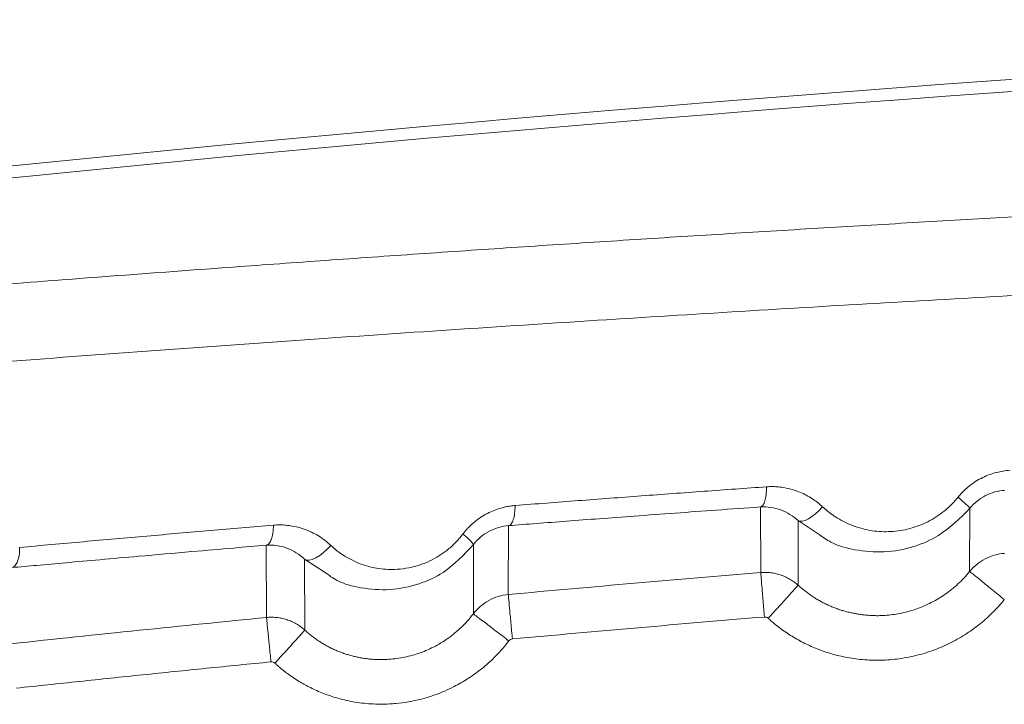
# Model space of a CAD drawing. Header units: millimetres. Extents: x 0 to 594, y 0 to 420.
# Tile 43 of 76: x 75 to 87, y 364 to 372. Entities that reach past the tile are written whole.
import ezdxf

# ---------------------------------------------------------------- set-up
doc = ezdxf.new("R2010")
doc.units = ezdxf.units.MM

msp = doc.modelspace()

# ---------------------------------------------------------------- linework, layer by layer
at = {"color": 7, "linetype": 'Continuous', "lineweight": 15}
for p, q in [((84.294, 365.482), (84.291, 366.276)), ((86.824, 366.259), (86.821, 365.493)), ((84.747, 365.328), (84.745, 366.111)), ((81.242, 366.049), (81.239, 365.216)), ((78.313, 364.939), (78.309, 365.812)), ((80.818, 365.82), (80.816, 364.983)), ((78.777, 364.785), (78.774, 365.644))]:
    msp.add_line(p, q, dxfattribs=at)
at = {"color": 8, "linetype": 'Continuous', "lineweight": 15}
for p, q in [((84.745, 366.111), (84.999, 365.944)), ((78.774, 365.644), (79.022, 365.482))]:
    msp.add_line(p, q, dxfattribs=at)
at = {"color": 7, "linetype": 'Continuous', "lineweight": 15, "flags": 128}
for points in [[(84.745, 366.111), (84.766, 366.102), (84.795, 366.102), (84.83, 366.112), (84.87, 366.131), (84.913, 366.158), (84.957, 366.193), (85.001, 366.233), (85.043, 366.277)], [(78.774, 365.644), (78.798, 365.633), (78.829, 365.632), (78.867, 365.641), (78.91, 365.66), (78.956, 365.688), (79.002, 365.723), (79.048, 365.765), (79.09, 365.811)]]:
    msp.add_lwpolyline(points, dxfattribs=at)
at = {"color": 7, "linetype": 'Continuous', "lineweight": 15}
for centre, radius, start, end in [((115.729, -27.691), 400.147, 91.72163, 96.98266), ((115.707, -27.691), 400, 91.71913, 96.97386), ((80.406, 365.527), 0.505, 35.4422, 56.1469)]:
    msp.add_arc(centre, radius, start, end, dxfattribs=at)
at = {"color": 8, "linetype": 'Continuous', "lineweight": 15}
for points, knots in [([(68.209, 368.386), (68.644, 368.425), (69.516, 368.503), (70.837, 368.617), (72.167, 368.729), (73.508, 368.839), (74.859, 368.947), (76.281, 369.057), (77.625, 369.157), (78.891, 369.248), (80.013, 369.327), (81.14, 369.404), (82.273, 369.478), (83.411, 369.551), (84.554, 369.621), (85.702, 369.69), (87.23, 369.777), (89.143, 369.881), (91.475, 369.996), (93.909, 370.106), (96.452, 370.209), (99.133, 370.303), (101.552, 370.378), (103.101, 370.413), (103.707, 370.427)], [0, 0, 0, 0, 0.039882, 0.079733, 0.119561, 0.159376, 0.19919, 0.23901, 0.284114, 0.31631, 0.348491, 0.38066, 0.412824, 0.444987, 0.477155, 0.509332, 0.541524, 0.605021, 0.668444, 0.734122, 0.804795, 0.875763, 0.95136, 1, 1, 1, 1]), ([(67.755, 367.421), (68.973, 367.527), (71.373, 367.737), (75.021, 368.026), (78.619, 368.29), (82.163, 368.527), (85.64, 368.739), (89.04, 368.925), (92.587, 369.096), (96.312, 369.248), (100.083, 369.376), (102.555, 369.437), (103.707, 369.465)], [0, 0, 0, 0, 0.109662, 0.216012, 0.319062, 0.418823, 0.515305, 0.608518, 0.698473, 0.80398, 0.90866, 1, 1, 1, 1])]:
    msp.add_open_spline(points, degree=3, knots=knots, dxfattribs=at)
at = {"color": 7, "linetype": 'Continuous', "lineweight": 15}
for points, knots in [([(86.681, 366.393), (86.689, 366.403), (86.706, 366.423), (86.733, 366.452), (86.761, 366.48), (86.79, 366.506), (86.835, 366.543), (86.897, 366.587), (86.979, 366.632), (87.062, 366.668), (87.144, 366.693), (87.228, 366.711), (87.283, 366.716), (87.311, 366.719)], [0, 0, 0, 0, 0.053145, 0.106104, 0.158993, 0.21193, 0.265031, 0.394215, 0.523894, 0.644816, 0.76671, 0.882825, 1, 1, 1, 1]), ([(81.321, 366.293), (81.449, 366.303), (81.703, 366.322), (82.085, 366.352), (82.467, 366.38), (82.848, 366.409), (83.228, 366.437), (83.607, 366.465), (83.986, 366.492), (84.238, 366.51), (84.364, 366.519)], [0, 0, 0, 0, 0.126429, 0.25245, 0.378062, 0.503266, 0.628061, 0.752448, 0.876428, 1, 1, 1, 1]), ([(84.291, 366.275), (84.302, 366.278), (84.313, 366.286), (84.331, 366.312), (84.338, 366.33), (84.35, 366.369), (84.355, 366.394), (84.362, 366.451), (84.364, 366.484), (84.364, 366.519)], [0, 0, 0, 0, 0.25, 0.25, 0.5, 0.5, 0.75, 0.75, 1, 1, 1, 1]), ([(84.364, 366.519), (84.376, 366.52), (84.4, 366.521), (84.436, 366.522), (84.473, 366.52), (84.509, 366.518), (84.571, 366.511), (84.659, 366.493), (84.759, 366.459), (84.846, 366.419), (84.918, 366.376), (84.984, 366.329), (85.023, 366.294), (85.043, 366.277)], [0, 0, 0, 0, 0.048311, 0.096608, 0.144967, 0.193461, 0.242162, 0.397485, 0.553989, 0.671171, 0.788806, 0.894355, 1, 1, 1, 1]), ([(86.824, 366.259), (86.876, 366.324), (86.942, 366.376), (87.087, 366.45), (87.166, 366.471), (87.245, 366.475)], [0, 0, 0, 0, 0.5, 0.5, 1, 1, 1, 1]), ([(85.043, 366.277), (85.054, 366.267), (85.076, 366.247), (85.111, 366.218), (85.147, 366.191), (85.183, 366.165), (85.24, 366.129), (85.319, 366.085), (85.423, 366.042), (85.531, 366.008), (85.679, 365.979), (85.869, 365.97), (86.06, 366), (86.208, 366.048), (86.316, 366.095), (86.418, 366.154), (86.503, 366.216), (86.573, 366.276), (86.63, 366.332), (86.664, 366.373), (86.681, 366.393)], [0, 0, 0, 0, 0.025208, 0.050322, 0.075375, 0.100403, 0.125441, 0.188109, 0.250852, 0.313639, 0.376217, 0.501355, 0.626263, 0.688955, 0.75108, 0.813527, 0.875627, 0.917101, 0.958481, 1, 1, 1, 1]), ([(86.824, 366.259), (86.824, 366.261), (86.821, 366.265), (86.812, 366.275), (86.809, 366.279), (86.801, 366.287), (86.796, 366.292), (86.778, 366.308), (86.763, 366.322), (86.726, 366.354), (86.705, 366.373), (86.681, 366.393)], [0, 0, 0, 0, 0.25, 0.25, 0.375, 0.375, 0.5, 0.5, 0.75, 0.75, 1, 1, 1, 1]), ([(80.688, 365.947), (80.696, 365.958), (80.713, 365.979), (80.74, 366.009), (80.768, 366.039), (80.797, 366.067), (80.842, 366.105), (80.904, 366.152), (80.984, 366.198), (81.066, 366.235), (81.14, 366.26), (81.206, 366.277), (81.263, 366.287), (81.302, 366.291), (81.321, 366.293)], [0, 0, 0, 0, 0.053181, 0.106265, 0.159381, 0.212658, 0.266227, 0.393537, 0.521715, 0.639395, 0.758425, 0.838545, 0.918959, 1, 1, 1, 1]), ([(81.242, 366.049), (81.254, 366.051), (81.265, 366.06), (81.285, 366.086), (81.293, 366.104), (81.306, 366.143), (81.311, 366.168), (81.319, 366.225), (81.321, 366.258), (81.321, 366.293)], [0, 0, 0, 0, 0.25, 0.25, 0.5, 0.5, 0.75, 0.75, 1, 1, 1, 1]), ([(81.242, 366.049), (81.354, 366.058), (81.588, 366.076), (81.954, 366.104), (82.348, 366.134), (82.952, 366.179), (83.602, 366.226), (84.113, 366.263), (84.291, 366.275)], [0, 0, 0, 0, 0.111182, 0.231581, 0.361196, 0.500026, 0.82589, 1, 1, 1, 1]), ([(84.291, 366.276), (84.375, 366.281), (84.459, 366.268), (84.614, 366.211), (84.685, 366.167), (84.745, 366.111)], [0, 0, 0, 0, 0.5, 0.5, 1, 1, 1, 1]), ([(84.999, 365.944), (85.046, 365.911), (85.176, 365.817), (85.449, 365.747), (85.79, 365.716), (86.136, 365.781), (86.506, 365.94), (86.704, 366.139), (86.824, 366.259)], [0, 0, 0, 0, 0.087108, 0.240431, 0.417503, 0.59821, 0.756945, 1, 1, 1, 1]), ([(75.325, 365.785), (75.454, 365.797), (75.711, 365.821), (76.096, 365.855), (76.481, 365.89), (76.865, 365.923), (77.249, 365.957), (77.631, 365.99), (78.014, 366.023), (78.268, 366.044), (78.396, 366.055)], [0, 0, 0, 0, 0.126575, 0.2527, 0.378374, 0.503599, 0.628374, 0.752698, 0.876574, 1, 1, 1, 1]), ([(78.309, 365.812), (78.322, 365.814), (78.335, 365.823), (78.356, 365.849), (78.365, 365.867), (78.379, 365.906), (78.385, 365.931), (78.393, 365.988), (78.396, 366.021), (78.396, 366.055)], [0, 0, 0, 0, 0.25, 0.25, 0.5, 0.5, 0.75, 0.75, 1, 1, 1, 1]), ([(78.396, 366.055), (78.408, 366.056), (78.434, 366.058), (78.472, 366.059), (78.51, 366.058), (78.548, 366.055), (78.586, 366.051), (78.643, 366.042), (78.721, 366.024), (78.813, 365.992), (78.9, 365.95), (78.974, 365.905), (79.038, 365.858), (79.073, 365.826), (79.09, 365.811)], [0, 0, 0, 0, 0.049589, 0.099186, 0.148873, 0.198729, 0.248833, 0.299264, 0.430301, 0.561958, 0.687938, 0.814182, 0.90725, 1, 1, 1, 1]), ([(79.09, 365.811), (79.101, 365.801), (79.123, 365.781), (79.156, 365.753), (79.191, 365.726), (79.227, 365.701), (79.282, 365.666), (79.359, 365.624), (79.459, 365.582), (79.564, 365.549), (79.708, 365.521), (79.867, 365.515), (80.034, 365.536), (80.167, 365.571), (80.289, 365.62), (80.38, 365.67), (80.447, 365.715), (80.497, 365.751), (80.547, 365.793), (80.597, 365.841), (80.645, 365.892), (80.673, 365.929), (80.688, 365.947)], [0, 0, 0, 0, 0.025074, 0.050068, 0.075017, 0.099955, 0.124918, 0.187317, 0.249874, 0.312455, 0.374808, 0.499523, 0.579227, 0.656354, 0.724942, 0.792582, 0.82333, 0.853902, 0.89063, 0.927106, 0.963504, 1, 1, 1, 1]), ([(80.818, 365.82), (80.87, 365.888), (80.936, 365.944), (81.083, 366.021), (81.162, 366.043), (81.242, 366.049)], [0, 0, 0, 0, 0.5, 0.5, 1, 1, 1, 1]), ([(75.232, 365.542), (75.331, 365.551), (75.548, 365.571), (75.902, 365.602), (76.314, 365.639), (76.822, 365.684), (77.364, 365.731), (77.879, 365.775), (78.18, 365.801), (78.309, 365.812)], [0, 0, 0, 0, 0.097167, 0.212915, 0.347242, 0.50015, 0.708632, 0.875249, 1, 1, 1, 1]), ([(75.232, 365.542), (75.246, 365.545), (75.259, 365.553), (75.282, 365.58), (75.292, 365.598), (75.307, 365.637), (75.313, 365.661), (75.323, 365.718), (75.325, 365.751), (75.325, 365.785)], [0, 0, 0, 0, 0.25, 0.25, 0.5, 0.5, 0.75, 0.75, 1, 1, 1, 1]), ([(78.309, 365.812), (78.395, 365.818), (78.481, 365.806), (78.639, 365.748), (78.712, 365.703), (78.774, 365.644)], [0, 0, 0, 0, 0.5, 0.5, 1, 1, 1, 1]), ([(79.022, 365.482), (79.069, 365.448), (79.198, 365.355), (79.469, 365.286), (79.807, 365.26), (80.148, 365.329), (80.511, 365.494), (80.702, 365.697), (80.818, 365.82)], [0, 0, 0, 0, 0.087803, 0.241504, 0.419487, 0.600094, 0.758177, 1, 1, 1, 1]), ([(86.821, 365.493), (86.873, 365.557), (86.937, 365.61), (87.082, 365.685), (87.162, 365.708), (87.243, 365.714)], [0, 0, 0, 0, 0.5, 0.5, 1, 1, 1, 1]), ([(84.294, 365.482), (84.302, 365.482), (84.318, 365.484), (84.356, 365.484), (84.405, 365.482), (84.467, 365.472), (84.528, 365.456), (84.587, 365.433), (84.644, 365.404), (84.698, 365.37), (84.731, 365.342), (84.747, 365.328)], [0, 0, 0, 0, 0.049937, 0.100638, 0.226441, 0.353136, 0.480724, 0.609204, 0.738577, 0.868842, 1, 1, 1, 1]), ([(84.294, 365.482), (84.294, 365.48), (84.295, 365.466), (84.3, 365.411), (84.303, 365.37), (84.312, 365.265), (84.317, 365.203), (84.328, 365.073), (84.333, 365.006), (84.338, 364.944)], [0, 0, 0, 0, 0.25, 0.25, 0.5, 0.5, 0.75, 0.75, 1, 1, 1, 1]), ([(84.747, 365.328), (84.76, 365.316), (84.787, 365.292), (84.828, 365.259), (84.871, 365.227), (84.914, 365.197), (84.958, 365.168), (85.004, 365.142), (85.049, 365.117), (85.096, 365.094), (85.143, 365.073), (85.191, 365.054), (85.239, 365.036), (85.288, 365.021), (85.337, 365.007), (85.386, 364.995), (85.435, 364.985), (85.485, 364.976), (85.535, 364.97), (85.584, 364.965), (85.634, 364.962), (85.683, 364.96), (85.746, 364.96), (85.822, 364.964), (85.912, 364.975), (86.003, 364.991), (86.093, 365.014), (86.182, 365.042), (86.271, 365.077), (86.358, 365.118), (86.443, 365.165), (86.526, 365.218), (86.605, 365.278), (86.682, 365.343), (86.754, 365.415), (86.799, 365.467), (86.821, 365.493)], [0, 0, 0, 0, 0.022946, 0.045812, 0.068591, 0.091277, 0.113866, 0.136356, 0.15875, 0.181051, 0.20326, 0.225378, 0.247407, 0.269346, 0.291197, 0.312961, 0.334639, 0.356231, 0.377738, 0.399158, 0.420493, 0.441741, 0.462901, 0.501354, 0.540279, 0.579679, 0.619554, 0.659904, 0.700725, 0.742015, 0.783781, 0.826031, 0.868772, 0.912015, 0.955768, 1, 1, 1, 1]), ([(86.822, 365.495), (86.824, 365.494), (86.834, 365.486), (86.876, 365.452), (86.908, 365.426), (86.989, 365.359), (87.038, 365.32), (87.14, 365.237), (87.193, 365.194), (87.241, 365.154)], [0, 0, 0, 0, 0.25, 0.25, 0.5, 0.5, 0.75, 0.75, 1, 1, 1, 1]), ([(84.747, 365.328), (84.746, 365.326), (84.737, 365.317), (84.701, 365.277), (84.673, 365.246), (84.602, 365.169), (84.56, 365.122), (84.472, 365.025), (84.426, 364.975), (84.384, 364.929)], [0, 0, 0, 0, 0.25, 0.25, 0.5, 0.5, 0.75, 0.75, 1, 1, 1, 1]), ([(80.816, 364.983), (80.866, 365.049), (80.93, 365.104), (81.075, 365.184), (81.156, 365.209), (81.239, 365.216)], [0, 0, 0, 0, 0.5, 0.5, 1, 1, 1, 1]), ([(81.239, 365.216), (81.239, 365.214), (81.24, 365.201), (81.245, 365.146), (81.249, 365.104), (81.258, 365), (81.264, 364.938), (81.276, 364.808), (81.282, 364.741), (81.288, 364.679)], [0, 0, 0, 0, 0.25, 0.25, 0.5, 0.5, 0.75, 0.75, 1, 1, 1, 1]), ([(84.384, 364.929), (84.399, 364.915), (84.437, 364.881), (84.496, 364.833), (84.565, 364.781), (84.658, 364.718), (84.786, 364.643), (85.009, 364.539), (85.257, 364.463), (85.528, 364.424), (85.748, 364.417), (85.936, 364.432), (86.087, 364.458), (86.237, 364.492), (86.419, 364.551), (86.623, 364.644), (86.809, 364.755), (86.948, 364.859), (87.048, 364.947), (87.126, 365.023), (87.19, 365.092), (87.23, 365.14), (87.241, 365.154)], [0, 0, 0, 0, 0.018593, 0.048769, 0.070468, 0.099469, 0.154248, 0.208597, 0.329538, 0.395103, 0.464039, 0.535181, 0.571218, 0.607359, 0.679228, 0.749421, 0.816977, 0.881117, 0.91197, 0.941727, 0.982569, 1, 1, 1, 1]), ([(78.313, 364.939), (78.323, 364.939), (78.342, 364.941), (78.383, 364.942), (78.434, 364.939), (78.496, 364.93), (78.557, 364.913), (78.616, 364.891), (78.673, 364.862), (78.727, 364.827), (78.76, 364.799), (78.777, 364.785)], [0, 0, 0, 0, 0.058231, 0.117539, 0.241072, 0.36545, 0.490671, 0.616737, 0.743647, 0.871401, 1, 1, 1, 1]), ([(78.313, 364.939), (78.313, 364.936), (78.315, 364.923), (78.32, 364.868), (78.324, 364.827), (78.334, 364.722), (78.341, 364.66), (78.353, 364.53), (78.36, 364.464), (78.366, 364.401)], [0, 0, 0, 0, 0.25, 0.25, 0.5, 0.5, 0.75, 0.75, 1, 1, 1, 1]), ([(78.777, 364.785), (78.79, 364.773), (78.816, 364.749), (78.858, 364.715), (78.901, 364.684), (78.945, 364.653), (78.989, 364.625), (79.035, 364.599), (79.081, 364.574), (79.128, 364.552), (79.176, 364.531), (79.224, 364.513), (79.273, 364.496), (79.322, 364.481), (79.372, 364.468), (79.422, 364.457), (79.471, 364.447), (79.522, 364.44), (79.572, 364.434), (79.622, 364.431), (79.672, 364.429), (79.722, 364.429), (79.786, 364.431), (79.866, 364.438), (79.96, 364.452), (80.055, 364.474), (80.149, 364.502), (80.243, 364.537), (80.334, 364.58), (80.424, 364.629), (80.51, 364.686), (80.594, 364.75), (80.673, 364.821), (80.748, 364.898), (80.793, 364.954), (80.816, 364.983)], [0, 0, 0, 0, 0.023298, 0.046518, 0.069651, 0.092692, 0.115636, 0.138483, 0.161237, 0.183899, 0.206471, 0.228955, 0.251351, 0.27366, 0.295882, 0.31802, 0.340073, 0.362042, 0.383928, 0.40573, 0.427448, 0.449081, 0.470629, 0.511603, 0.553143, 0.595252, 0.63793, 0.681174, 0.724981, 0.769352, 0.814297, 0.859826, 0.905952, 0.952685, 1, 1, 1, 1]), ([(80.816, 364.983), (80.817, 364.982), (80.827, 364.974), (80.87, 364.941), (80.903, 364.916), (80.987, 364.853), (81.037, 364.814), (81.141, 364.735), (81.195, 364.694), (81.245, 364.655)], [0, 0, 0, 0, 0.25, 0.25, 0.5, 0.5, 0.75, 0.75, 1, 1, 1, 1]), ([(78.777, 364.785), (78.775, 364.784), (78.767, 364.774), (78.73, 364.734), (78.702, 364.703), (78.631, 364.626), (78.589, 364.579), (78.501, 364.482), (78.455, 364.433), (78.413, 364.386)], [0, 0, 0, 0, 0.25, 0.25, 0.5, 0.5, 0.75, 0.75, 1, 1, 1, 1]), ([(78.413, 364.386), (78.427, 364.373), (78.459, 364.345), (78.51, 364.302), (78.568, 364.258), (78.635, 364.211), (78.72, 364.156), (78.835, 364.092), (78.982, 364.025), (79.161, 363.962), (79.359, 363.915), (79.577, 363.889), (79.75, 363.888), (79.902, 363.899), (80.017, 363.914), (80.144, 363.94), (80.292, 363.979), (80.44, 364.033), (80.575, 364.097), (80.701, 364.166), (80.842, 364.257), (80.98, 364.368), (81.086, 364.47), (81.17, 364.559), (81.22, 364.623), (81.245, 364.655)], [0, 0, 0, 0, 0.018577, 0.039397, 0.062459, 0.087765, 0.115311, 0.157462, 0.210749, 0.267192, 0.334712, 0.402058, 0.47264, 0.496643, 0.54496, 0.581263, 0.61744, 0.688744, 0.728658, 0.757581, 0.823614, 0.885223, 0.923487, 0.961747, 1, 1, 1, 1]), ([(75.285, 364.084), (75.54, 364.111), (76.048, 364.165), (76.815, 364.245), (77.588, 364.324), (78.106, 364.376), (78.366, 364.401)], [0, 0, 0, 0, 0.247777, 0.495554, 0.746665, 1, 1, 1, 1])]:
    msp.add_open_spline(points, degree=3, knots=knots, dxfattribs=at)
for points in [[(81.239, 365.216), (82.257, 365.309), (83.275, 365.398), (84.294, 365.482)], [(75.228, 364.621), (76.256, 364.731), (77.284, 364.837), (78.313, 364.939)], [(81.288, 364.679), (82.304, 364.771), (83.321, 364.86), (84.338, 364.944)], [(84.338, 364.944), (84.355, 364.945), (84.372, 364.94), (84.384, 364.929)], [(81.245, 364.655), (81.255, 364.669), (81.271, 364.677), (81.288, 364.679)], [(78.366, 364.401), (78.383, 364.403), (78.4, 364.397), (78.413, 364.386)]]:
    msp.add_open_spline(points, degree=3, dxfattribs=at)

doc.saveas('drawing.dxf')
